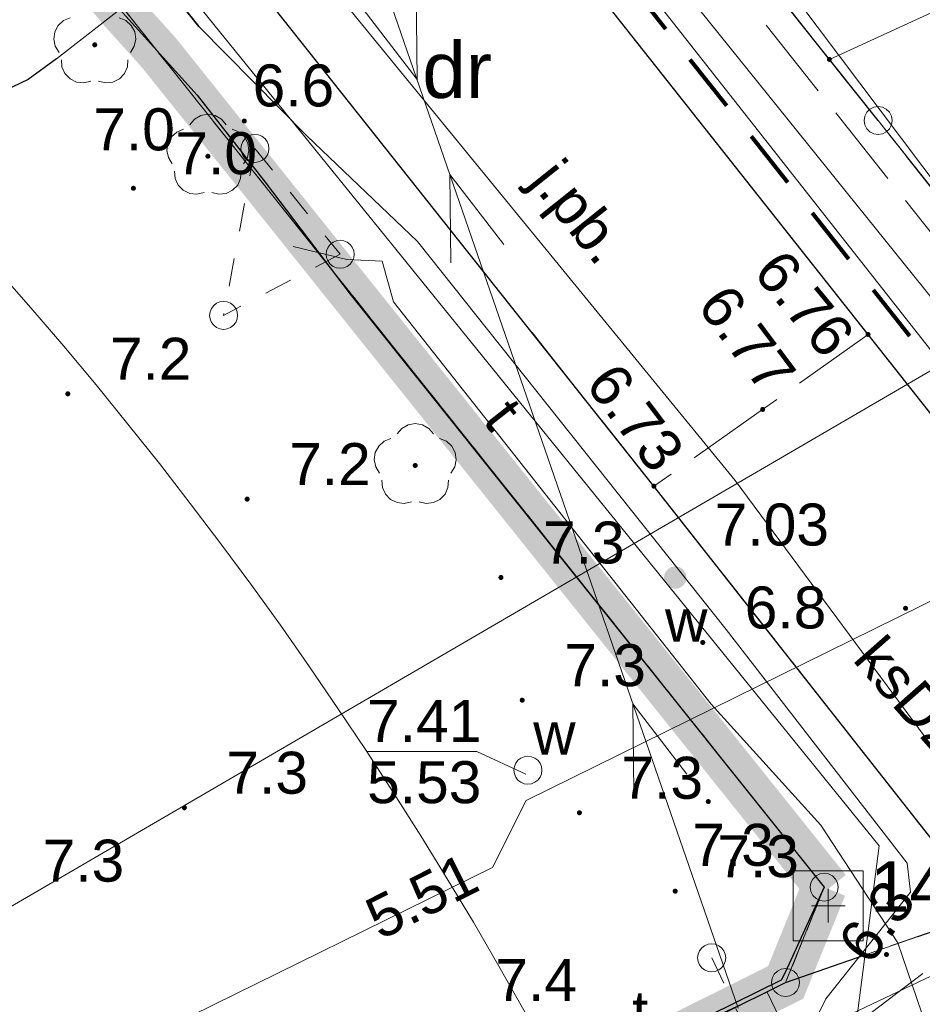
# Model space of a CAD drawing. Extents: x 5474185 to 5474933, y 5916077 to 5916824.
# Tile 198 of 256: x 5474737 to 5474754, y 5916274 to 5916291. Entities that reach past the tile are written whole.
import ezdxf
from ezdxf.enums import TextEntityAlignment as Align

# ---------------------------------------------------------------- set-up
doc = ezdxf.new("R2010")
doc.units = 0
for name, pattern in [('216-500', [2.5, 1.5, -1]), ('DASHDOT', [1, 0.5, -0.25, 0, -0.25]), ('PRZER1-1', [1, 0.5, -0.5]), ('PRZER3-1', [2, 1.5, -0.5]), ('PRZER3-2', [2.5, 1.5, -1])]:
    doc.linetypes.add(name, pattern=pattern)
doc.layers.add('1-GRAN', color=5, linetype='DASHDOT')
for name, color, linetype, lineweight in [('GEPPGD', 253, 'CONTINUOUS', 18), ('GEPPGO', 253, 'CONTINUOUS', 18), ('GESDZI', 253, 'CONTINUOUS', 18), ('GESJOB', 253, 'CONTINUOUS', 35), ('GESKKL', 253, 'CONTINUOUS', 18), ('GESUZY', 253, 'CONTINUOUS', 18), ('GESUZY_O', 253, 'CONTINUOUS', 18), ('GSLKOG', 253, 'CONTINUOUS', 35), ('GSLKRW', 253, 'CONTINUOUS', 25), ('GSPRDL', 253, 'CONTINUOUS', 18), ('GSPSSP', 253, 'CONTINUOUS', 18), ('GSPSSP_O', 253, 'CONTINUOUS', 18), ('GSPWPN', 253, 'CONTINUOUS', 13), ('GSPWPN_O', 253, 'CONTINUOUS', 13), ('GSPWPS', 253, 'CONTINUOUS', 13), ('GSPWPS_O', 253, 'CONTINUOUS', 13), ('GSSIPD', 253, 'CONTINUOUS', 18), ('GSSKOA', 253, 'CONTINUOUS', 18), ('GSSKOA_O', 253, 'CONTINUOUS', 18), ('GULEPR', 254, 'CONTINUOUS', 18), ('GULGPR', 254, 'CONTINUOUS', 18), ('GULKPR', 7, 'CONTINUOUS', 18), ('GULKPR_O', 254, 'CONTINUOUS', 18), ('GULLOB', 254, 'CONTINUOUS', 35), ('GULTPR', 254, 'CONTINUOUS', 18), ('GULTPR_O', 254, 'CONTINUOUS', 18), ('GULWPR', 7, 'CONTINUOUS', 18), ('GUPIKP', 253, 'CONTINUOUS', 18), ('GUPISN', 253, 'CONTINUOUS', 18), ('GUPIWZ', 253, 'CONTINUOUS', 18), ('GUPIWZ_O', 253, 'CONTINUOUS', 18), ('GUPPRZ_O', 40, 'CONTINUOUS', 18), ('GUPTSZ_O', 253, 'CONTINUOUS', 18), ('GUPWZA', 253, 'CONTINUOUS', 18), ('GUPWZA_O', 253, 'CONTINUOUS', 18), ('IS HP zasięg', 251, 'CONTINUOUS', 20), ('Sieć wodociągowa', 253, 'CONTINUOUS', 40)]:
    doc.layers.add(name, color=color, linetype=linetype, lineweight=lineweight)
doc.styles.add('Arial', font='arial.ttf')

msp = doc.modelspace()

# ---------------------------------------------------------------- hatches: boundary and pattern name
at = {"layer": 'GEPPGO'}
msp.add_hatch(color=256, dxfattribs=at).paths.add_polyline_path([(5474751.92, 5916290.375), (5474751.906094, 5916290.377202), (5474751.89355, 5916290.383594), (5474751.883594, 5916290.39355), (5474751.877202, 5916290.406094), (5474751.875, 5916290.42), (5474751.877202, 5916290.433906), (5474751.883594, 5916290.44645), (5474751.89355, 5916290.456406), (5474751.906094, 5916290.462798), (5474751.92, 5916290.465), (5474751.933906, 5916290.462798), (5474751.94645, 5916290.456406), (5474751.956406, 5916290.44645), (5474751.962798, 5916290.433906), (5474751.965, 5916290.42), (5474751.962798, 5916290.406094), (5474751.956406, 5916290.39355), (5474751.94645, 5916290.383594), (5474751.933906, 5916290.377202)])
at = {"layer": 'GSLKOG'}
for points in [[(5474739.940991, 5916290.370232), (5474739.896065, 5916290.378519), (5474739.854814, 5916290.398151), (5474739.82005, 5916290.42779), (5474739.794142, 5916290.465418), (5474739.778856, 5916290.508469), (5474739.775232, 5916290.554009), (5474739.783519, 5916290.598935), (5474739.803151, 5916290.640186), (5474739.83279, 5916290.67495), (5474739.870418, 5916290.700858), (5474739.913469, 5916290.716144), (5474739.959009, 5916290.719768), (5474740.003935, 5916290.711481), (5474740.045186, 5916290.691849), (5474740.07995, 5916290.66221), (5474740.105858, 5916290.624582), (5474740.121144, 5916290.581531), (5474740.124768, 5916290.535991), (5474740.116481, 5916290.491065), (5474740.096849, 5916290.449814), (5474740.06721, 5916290.41505), (5474740.029582, 5916290.389142), (5474739.986531, 5916290.373856)], [(5474739.940991, 5916290.370232), (5474739.896065, 5916290.378519), (5474739.854814, 5916290.398151), (5474739.82005, 5916290.42779), (5474739.794142, 5916290.465418), (5474739.778856, 5916290.508469), (5474739.775232, 5916290.554009), (5474739.783519, 5916290.598935), (5474739.803151, 5916290.640186), (5474739.83279, 5916290.67495), (5474739.870418, 5916290.700858), (5474739.913469, 5916290.716144), (5474739.959009, 5916290.719768), (5474740.003935, 5916290.711481), (5474740.045186, 5916290.691849), (5474740.07995, 5916290.66221), (5474740.105858, 5916290.624582), (5474740.121144, 5916290.581531), (5474740.124768, 5916290.535991), (5474740.116481, 5916290.491065), (5474740.096849, 5916290.449814), (5474740.06721, 5916290.41505), (5474740.029582, 5916290.389142), (5474739.986531, 5916290.373856)], [(5474741.223604, 5916288.831312), (5474741.17938, 5916288.842769), (5474741.139627, 5916288.865281), (5474741.107055, 5916288.897314), (5474741.083885, 5916288.936686), (5474741.071694, 5916288.980714), (5474741.071312, 5916289.026396), (5474741.082769, 5916289.07062), (5474741.105281, 5916289.110373), (5474741.137314, 5916289.142945), (5474741.176686, 5916289.166115), (5474741.220714, 5916289.178306), (5474741.266396, 5916289.178688), (5474741.31062, 5916289.167231), (5474741.350373, 5916289.144719), (5474741.382945, 5916289.112686), (5474741.406115, 5916289.073314), (5474741.418306, 5916289.029286), (5474741.418688, 5916288.983604), (5474741.407231, 5916288.93938), (5474741.384719, 5916288.899627), (5474741.352686, 5916288.867055), (5474741.313314, 5916288.843885), (5474741.269286, 5916288.831694)], [(5474741.223604, 5916288.831312), (5474741.17938, 5916288.842769), (5474741.139627, 5916288.865281), (5474741.107055, 5916288.897314), (5474741.083885, 5916288.936686), (5474741.071694, 5916288.980714), (5474741.071312, 5916289.026396), (5474741.082769, 5916289.07062), (5474741.105281, 5916289.110373), (5474741.137314, 5916289.142945), (5474741.176686, 5916289.166115), (5474741.220714, 5916289.178306), (5474741.266396, 5916289.178688), (5474741.31062, 5916289.167231), (5474741.350373, 5916289.144719), (5474741.382945, 5916289.112686), (5474741.406115, 5916289.073314), (5474741.418306, 5916289.029286), (5474741.418688, 5916288.983604), (5474741.407231, 5916288.93938), (5474741.384719, 5916288.899627), (5474741.352686, 5916288.867055), (5474741.313314, 5916288.843885), (5474741.269286, 5916288.831694)], [(5474742.632039, 5916287.056394), (5474742.586355, 5916287.056604), (5474742.542283, 5916287.068633), (5474742.502825, 5916287.091658), (5474742.470672, 5916287.12411), (5474742.448013, 5916287.163779), (5474742.436394, 5916287.207961), (5474742.436604, 5916287.253645), (5474742.448633, 5916287.297717), (5474742.471658, 5916287.337175), (5474742.50411, 5916287.369328), (5474742.543779, 5916287.391987), (5474742.587961, 5916287.403606), (5474742.633645, 5916287.403396), (5474742.677717, 5916287.391367), (5474742.717175, 5916287.368342), (5474742.749328, 5916287.33589), (5474742.771987, 5916287.296221), (5474742.783606, 5916287.252039), (5474742.783396, 5916287.206355), (5474742.771367, 5916287.162283), (5474742.748342, 5916287.122825), (5474742.71589, 5916287.090672), (5474742.676221, 5916287.068013)], [(5474742.632039, 5916287.056394), (5474742.586355, 5916287.056604), (5474742.542283, 5916287.068633), (5474742.502825, 5916287.091658), (5474742.470672, 5916287.12411), (5474742.448013, 5916287.163779), (5474742.436394, 5916287.207961), (5474742.436604, 5916287.253645), (5474742.448633, 5916287.297717), (5474742.471658, 5916287.337175), (5474742.50411, 5916287.369328), (5474742.543779, 5916287.391987), (5474742.587961, 5916287.403606), (5474742.633645, 5916287.403396), (5474742.677717, 5916287.391367), (5474742.717175, 5916287.368342), (5474742.749328, 5916287.33589), (5474742.771987, 5916287.296221), (5474742.783606, 5916287.252039), (5474742.783396, 5916287.206355), (5474742.771367, 5916287.162283), (5474742.748342, 5916287.122825), (5474742.71589, 5916287.090672), (5474742.676221, 5916287.068013)], [(5474747.580554, 5916280.761083), (5474747.536204, 5916280.772043), (5474747.496201, 5916280.794107), (5474747.463272, 5916280.825773), (5474747.439661, 5916280.864882), (5474747.426977, 5916280.908771), (5474747.426083, 5916280.954446), (5474747.437043, 5916280.998796), (5474747.459107, 5916281.038799), (5474747.490773, 5916281.071728), (5474747.529882, 5916281.095339), (5474747.573771, 5916281.108023), (5474747.619446, 5916281.108917), (5474747.663796, 5916281.097957), (5474747.703799, 5916281.075893), (5474747.736728, 5916281.044227), (5474747.760339, 5916281.005118), (5474747.773023, 5916280.961229), (5474747.773917, 5916280.915554), (5474747.762957, 5916280.871204), (5474747.740893, 5916280.831201), (5474747.709227, 5916280.798272), (5474747.670118, 5916280.774661), (5474747.626229, 5916280.761977)], [(5474747.580554, 5916280.761083), (5474747.536204, 5916280.772043), (5474747.496201, 5916280.794107), (5474747.463272, 5916280.825773), (5474747.439661, 5916280.864882), (5474747.426977, 5916280.908771), (5474747.426083, 5916280.954446), (5474747.437043, 5916280.998796), (5474747.459107, 5916281.038799), (5474747.490773, 5916281.071728), (5474747.529882, 5916281.095339), (5474747.573771, 5916281.108023), (5474747.619446, 5916281.108917), (5474747.663796, 5916281.097957), (5474747.703799, 5916281.075893), (5474747.736728, 5916281.044227), (5474747.760339, 5916281.005118), (5474747.773023, 5916280.961229), (5474747.773917, 5916280.915554), (5474747.762957, 5916280.871204), (5474747.740893, 5916280.831201), (5474747.709227, 5916280.798272), (5474747.670118, 5916280.774661), (5474747.626229, 5916280.761977)], [(5474751.501596, 5916274.710789), (5474751.455941, 5916274.71243), (5474751.412267, 5916274.725831), (5474751.37355, 5916274.750079), (5474751.342427, 5916274.783522), (5474751.32102, 5916274.82388), (5474751.310789, 5916274.868404), (5474751.31243, 5916274.914059), (5474751.325831, 5916274.957733), (5474751.350079, 5916274.99645), (5474751.383522, 5916275.027573), (5474751.42388, 5916275.04898), (5474751.468404, 5916275.059211), (5474751.514059, 5916275.05757), (5474751.557733, 5916275.044169), (5474751.59645, 5916275.019921), (5474751.627573, 5916274.986478), (5474751.64898, 5916274.94612), (5474751.659211, 5916274.901596), (5474751.65757, 5916274.855941), (5474751.644169, 5916274.812267), (5474751.619921, 5916274.77355), (5474751.586478, 5916274.742427), (5474751.54612, 5916274.72102)], [(5474751.501596, 5916274.710789), (5474751.455941, 5916274.71243), (5474751.412267, 5916274.725831), (5474751.37355, 5916274.750079), (5474751.342427, 5916274.783522), (5474751.32102, 5916274.82388), (5474751.310789, 5916274.868404), (5474751.31243, 5916274.914059), (5474751.325831, 5916274.957733), (5474751.350079, 5916274.99645), (5474751.383522, 5916275.027573), (5474751.42388, 5916275.04898), (5474751.468404, 5916275.059211), (5474751.514059, 5916275.05757), (5474751.557733, 5916275.044169), (5474751.59645, 5916275.019921), (5474751.627573, 5916274.986478), (5474751.64898, 5916274.94612), (5474751.659211, 5916274.901596), (5474751.65757, 5916274.855941), (5474751.644169, 5916274.812267), (5474751.619921, 5916274.77355), (5474751.586478, 5916274.742427), (5474751.54612, 5916274.72102)]]:
    msp.add_hatch(color=256, dxfattribs=at).paths.add_polyline_path(points)
at = {"layer": 'GSPRDL'}
for points in [[(5474738.81, 5916290.635), (5474738.796094, 5916290.637202), (5474738.78355, 5916290.643594), (5474738.773594, 5916290.65355), (5474738.767202, 5916290.666094), (5474738.765, 5916290.68), (5474738.767202, 5916290.693906), (5474738.773594, 5916290.70645), (5474738.78355, 5916290.716406), (5474738.796094, 5916290.722798), (5474738.81, 5916290.725), (5474738.823906, 5916290.722798), (5474738.83645, 5916290.716406), (5474738.846406, 5916290.70645), (5474738.852798, 5916290.693906), (5474738.855, 5916290.68), (5474738.852798, 5916290.666094), (5474738.846406, 5916290.65355), (5474738.83645, 5916290.643594), (5474738.823906, 5916290.637202)], [(5474740.83, 5916288.645), (5474740.816094, 5916288.647202), (5474740.80355, 5916288.653594), (5474740.793594, 5916288.66355), (5474740.787202, 5916288.676094), (5474740.785, 5916288.69), (5474740.787202, 5916288.703906), (5474740.793594, 5916288.71645), (5474740.80355, 5916288.726406), (5474740.816094, 5916288.732798), (5474740.83, 5916288.735), (5474740.843906, 5916288.732798), (5474740.85645, 5916288.726406), (5474740.866406, 5916288.71645), (5474740.872798, 5916288.703906), (5474740.875, 5916288.69), (5474740.872798, 5916288.676094), (5474740.866406, 5916288.66355), (5474740.85645, 5916288.653594), (5474740.843906, 5916288.647202)], [(5474744.53, 5916283.125), (5474744.516094, 5916283.127202), (5474744.50355, 5916283.133594), (5474744.493594, 5916283.14355), (5474744.487202, 5916283.156094), (5474744.485, 5916283.17), (5474744.487202, 5916283.183906), (5474744.493594, 5916283.19645), (5474744.50355, 5916283.206406), (5474744.516094, 5916283.212798), (5474744.53, 5916283.215), (5474744.543906, 5916283.212798), (5474744.55645, 5916283.206406), (5474744.566406, 5916283.19645), (5474744.572798, 5916283.183906), (5474744.575, 5916283.17), (5474744.572798, 5916283.156094), (5474744.566406, 5916283.14355), (5474744.55645, 5916283.133594), (5474744.543906, 5916283.127202)]]:
    msp.add_hatch(color=256, dxfattribs=at).paths.add_polyline_path(points)
at = {"layer": 'GSPWPN'}
for points in [[(5474741.48, 5916289.275), (5474741.468353, 5916289.276533), (5474741.4575, 5916289.281029), (5474741.44818, 5916289.28818), (5474741.441029, 5916289.2975), (5474741.436533, 5916289.308353), (5474741.435, 5916289.32), (5474741.436533, 5916289.331647), (5474741.441029, 5916289.3425), (5474741.44818, 5916289.35182), (5474741.4575, 5916289.358971), (5474741.468353, 5916289.363467), (5474741.48, 5916289.365), (5474741.491647, 5916289.363467), (5474741.5025, 5916289.358971), (5474741.51182, 5916289.35182), (5474741.518971, 5916289.3425), (5474741.523467, 5916289.331647), (5474741.525, 5916289.32), (5474741.523467, 5916289.308353), (5474741.518971, 5916289.2975), (5474741.51182, 5916289.28818), (5474741.5025, 5916289.281029), (5474741.491647, 5916289.276533)], [(5474740.72, 5916289.015), (5474740.708353, 5916289.016533), (5474740.6975, 5916289.021029), (5474740.68818, 5916289.02818), (5474740.681029, 5916289.0375), (5474740.676533, 5916289.048353), (5474740.675, 5916289.06), (5474740.676533, 5916289.071647), (5474740.681029, 5916289.0825), (5474740.68818, 5916289.09182), (5474740.6975, 5916289.098971), (5474740.708353, 5916289.103467), (5474740.72, 5916289.105), (5474740.731647, 5916289.103467), (5474740.7425, 5916289.098971), (5474740.75182, 5916289.09182), (5474740.758971, 5916289.0825), (5474740.763467, 5916289.071647), (5474740.765, 5916289.06), (5474740.763467, 5916289.048353), (5474740.758971, 5916289.0375), (5474740.75182, 5916289.02818), (5474740.7425, 5916289.021029), (5474740.731647, 5916289.016533)], [(5474739.5, 5916288.075), (5474739.488353, 5916288.076533), (5474739.4775, 5916288.081029), (5474739.46818, 5916288.08818), (5474739.461029, 5916288.0975), (5474739.456533, 5916288.108353), (5474739.455, 5916288.12), (5474739.456533, 5916288.131647), (5474739.461029, 5916288.1425), (5474739.46818, 5916288.15182), (5474739.4775, 5916288.158971), (5474739.488353, 5916288.163467), (5474739.5, 5916288.165), (5474739.511647, 5916288.163467), (5474739.5225, 5916288.158971), (5474739.53182, 5916288.15182), (5474739.538971, 5916288.1425), (5474739.543467, 5916288.131647), (5474739.545, 5916288.12), (5474739.543467, 5916288.108353), (5474739.538971, 5916288.0975), (5474739.53182, 5916288.08818), (5474739.5225, 5916288.081029), (5474739.511647, 5916288.076533)], [(5474738.33, 5916284.405), (5474738.318353, 5916284.406533), (5474738.3075, 5916284.411029), (5474738.29818, 5916284.41818), (5474738.291029, 5916284.4275), (5474738.286533, 5916284.438353), (5474738.285, 5916284.45), (5474738.286533, 5916284.461647), (5474738.291029, 5916284.4725), (5474738.29818, 5916284.48182), (5474738.3075, 5916284.488971), (5474738.318353, 5916284.493467), (5474738.33, 5916284.495), (5474738.341647, 5916284.493467), (5474738.3525, 5916284.488971), (5474738.36182, 5916284.48182), (5474738.368971, 5916284.4725), (5474738.373467, 5916284.461647), (5474738.375, 5916284.45), (5474738.373467, 5916284.438353), (5474738.368971, 5916284.4275), (5474738.36182, 5916284.41818), (5474738.3525, 5916284.411029), (5474738.341647, 5916284.406533)], [(5474741.53, 5916282.525), (5474741.518353, 5916282.526533), (5474741.5075, 5916282.531029), (5474741.49818, 5916282.53818), (5474741.491029, 5916282.5475), (5474741.486533, 5916282.558353), (5474741.485, 5916282.57), (5474741.486533, 5916282.581647), (5474741.491029, 5916282.5925), (5474741.49818, 5916282.60182), (5474741.5075, 5916282.608971), (5474741.518353, 5916282.613467), (5474741.53, 5916282.615), (5474741.541647, 5916282.613467), (5474741.5525, 5916282.608971), (5474741.56182, 5916282.60182), (5474741.568971, 5916282.5925), (5474741.573467, 5916282.581647), (5474741.575, 5916282.57), (5474741.573467, 5916282.558353), (5474741.568971, 5916282.5475), (5474741.56182, 5916282.53818), (5474741.5525, 5916282.531029), (5474741.541647, 5916282.526533)], [(5474746.06, 5916281.125), (5474746.048353, 5916281.126533), (5474746.0375, 5916281.131029), (5474746.02818, 5916281.13818), (5474746.021029, 5916281.1475), (5474746.016533, 5916281.158353), (5474746.015, 5916281.17), (5474746.016533, 5916281.181647), (5474746.021029, 5916281.1925), (5474746.02818, 5916281.20182), (5474746.0375, 5916281.208971), (5474746.048353, 5916281.213467), (5474746.06, 5916281.215), (5474746.071647, 5916281.213467), (5474746.0825, 5916281.208971), (5474746.09182, 5916281.20182), (5474746.098971, 5916281.1925), (5474746.103467, 5916281.181647), (5474746.105, 5916281.17), (5474746.103467, 5916281.158353), (5474746.098971, 5916281.1475), (5474746.09182, 5916281.13818), (5474746.0825, 5916281.131029), (5474746.071647, 5916281.126533)], [(5474749.66, 5916279.965), (5474749.648353, 5916279.966533), (5474749.6375, 5916279.971029), (5474749.62818, 5916279.97818), (5474749.621029, 5916279.9875), (5474749.616533, 5916279.998353), (5474749.615, 5916280.01), (5474749.616533, 5916280.021647), (5474749.621029, 5916280.0325), (5474749.62818, 5916280.04182), (5474749.6375, 5916280.048971), (5474749.648353, 5916280.053467), (5474749.66, 5916280.055), (5474749.671647, 5916280.053467), (5474749.6825, 5916280.048971), (5474749.69182, 5916280.04182), (5474749.698971, 5916280.0325), (5474749.703467, 5916280.021647), (5474749.705, 5916280.01), (5474749.703467, 5916279.998353), (5474749.698971, 5916279.9875), (5474749.69182, 5916279.97818), (5474749.6825, 5916279.971029), (5474749.671647, 5916279.966533)], [(5474746.44, 5916278.935), (5474746.428353, 5916278.936533), (5474746.4175, 5916278.941029), (5474746.40818, 5916278.94818), (5474746.401029, 5916278.9575), (5474746.396533, 5916278.968353), (5474746.395, 5916278.98), (5474746.396533, 5916278.991647), (5474746.401029, 5916279.0025), (5474746.40818, 5916279.01182), (5474746.4175, 5916279.018971), (5474746.428353, 5916279.023467), (5474746.44, 5916279.025), (5474746.451647, 5916279.023467), (5474746.4625, 5916279.018971), (5474746.47182, 5916279.01182), (5474746.478971, 5916279.0025), (5474746.483467, 5916278.991647), (5474746.485, 5916278.98), (5474746.483467, 5916278.968353), (5474746.478971, 5916278.9575), (5474746.47182, 5916278.94818), (5474746.4625, 5916278.941029), (5474746.451647, 5916278.936533)], [(5474740.41, 5916277.015), (5474740.398353, 5916277.016533), (5474740.3875, 5916277.021029), (5474740.37818, 5916277.02818), (5474740.371029, 5916277.0375), (5474740.366533, 5916277.048353), (5474740.365, 5916277.06), (5474740.366533, 5916277.071647), (5474740.371029, 5916277.0825), (5474740.37818, 5916277.09182), (5474740.3875, 5916277.098971), (5474740.398353, 5916277.103467), (5474740.41, 5916277.105), (5474740.421647, 5916277.103467), (5474740.4325, 5916277.098971), (5474740.44182, 5916277.09182), (5474740.448971, 5916277.0825), (5474740.453467, 5916277.071647), (5474740.455, 5916277.06), (5474740.453467, 5916277.048353), (5474740.448971, 5916277.0375), (5474740.44182, 5916277.02818), (5474740.4325, 5916277.021029), (5474740.421647, 5916277.016533)], [(5474749.76, 5916277.125), (5474749.748353, 5916277.126533), (5474749.7375, 5916277.131029), (5474749.72818, 5916277.13818), (5474749.721029, 5916277.1475), (5474749.716533, 5916277.158353), (5474749.715, 5916277.17), (5474749.716533, 5916277.181647), (5474749.721029, 5916277.1925), (5474749.72818, 5916277.20182), (5474749.7375, 5916277.208971), (5474749.748353, 5916277.213467), (5474749.76, 5916277.215), (5474749.771647, 5916277.213467), (5474749.7825, 5916277.208971), (5474749.79182, 5916277.20182), (5474749.798971, 5916277.1925), (5474749.803467, 5916277.181647), (5474749.805, 5916277.17), (5474749.803467, 5916277.158353), (5474749.798971, 5916277.1475), (5474749.79182, 5916277.13818), (5474749.7825, 5916277.131029), (5474749.771647, 5916277.126533)], [(5474747.46, 5916276.925), (5474747.448353, 5916276.926533), (5474747.4375, 5916276.931029), (5474747.42818, 5916276.93818), (5474747.421029, 5916276.9475), (5474747.416533, 5916276.958353), (5474747.415, 5916276.97), (5474747.416533, 5916276.981647), (5474747.421029, 5916276.9925), (5474747.42818, 5916277.00182), (5474747.4375, 5916277.008971), (5474747.448353, 5916277.013467), (5474747.46, 5916277.015), (5474747.471647, 5916277.013467), (5474747.4825, 5916277.008971), (5474747.49182, 5916277.00182), (5474747.498971, 5916276.9925), (5474747.503467, 5916276.981647), (5474747.505, 5916276.97), (5474747.503467, 5916276.958353), (5474747.498971, 5916276.9475), (5474747.49182, 5916276.93818), (5474747.4825, 5916276.931029), (5474747.471647, 5916276.926533)], [(5474749.17, 5916275.525), (5474749.158353, 5916275.526533), (5474749.1475, 5916275.531029), (5474749.13818, 5916275.53818), (5474749.131029, 5916275.5475), (5474749.126533, 5916275.558353), (5474749.125, 5916275.57), (5474749.126533, 5916275.581647), (5474749.131029, 5916275.5925), (5474749.13818, 5916275.60182), (5474749.1475, 5916275.608971), (5474749.158353, 5916275.613467), (5474749.17, 5916275.615), (5474749.181647, 5916275.613467), (5474749.1925, 5916275.608971), (5474749.20182, 5916275.60182), (5474749.208971, 5916275.5925), (5474749.213467, 5916275.581647), (5474749.215, 5916275.57), (5474749.213467, 5916275.558353), (5474749.208971, 5916275.5475), (5474749.20182, 5916275.53818), (5474749.1925, 5916275.531029), (5474749.181647, 5916275.526533)], [(5474752.94, 5916274.395), (5474752.928353, 5916274.396533), (5474752.9175, 5916274.401029), (5474752.90818, 5916274.40818), (5474752.901029, 5916274.4175), (5474752.896533, 5916274.428353), (5474752.895, 5916274.44), (5474752.896533, 5916274.451647), (5474752.901029, 5916274.4625), (5474752.90818, 5916274.47182), (5474752.9175, 5916274.478971), (5474752.928353, 5916274.483467), (5474752.94, 5916274.485), (5474752.951647, 5916274.483467), (5474752.9625, 5916274.478971), (5474752.97182, 5916274.47182), (5474752.978971, 5916274.4625), (5474752.983467, 5916274.451647), (5474752.985, 5916274.44), (5474752.983467, 5916274.428353), (5474752.978971, 5916274.4175), (5474752.97182, 5916274.40818), (5474752.9625, 5916274.401029), (5474752.951647, 5916274.396533)]]:
    msp.add_hatch(color=256, dxfattribs=at).paths.add_polyline_path(points)
at = {"layer": 'GSPWPS'}
for points in [[(5474752.61, 5916285.465), (5474752.598353, 5916285.466533), (5474752.5875, 5916285.471029), (5474752.57818, 5916285.47818), (5474752.571029, 5916285.4875), (5474752.566533, 5916285.498353), (5474752.565, 5916285.51), (5474752.566533, 5916285.521647), (5474752.571029, 5916285.5325), (5474752.57818, 5916285.54182), (5474752.5875, 5916285.548971), (5474752.598353, 5916285.553467), (5474752.61, 5916285.555), (5474752.621647, 5916285.553467), (5474752.6325, 5916285.548971), (5474752.64182, 5916285.54182), (5474752.648971, 5916285.5325), (5474752.653467, 5916285.521647), (5474752.655, 5916285.51), (5474752.653467, 5916285.498353), (5474752.648971, 5916285.4875), (5474752.64182, 5916285.47818), (5474752.6325, 5916285.471029), (5474752.621647, 5916285.466533)], [(5474750.73, 5916284.125), (5474750.718353, 5916284.126533), (5474750.7075, 5916284.131029), (5474750.69818, 5916284.13818), (5474750.691029, 5916284.1475), (5474750.686533, 5916284.158353), (5474750.685, 5916284.17), (5474750.686533, 5916284.181647), (5474750.691029, 5916284.1925), (5474750.69818, 5916284.20182), (5474750.7075, 5916284.208971), (5474750.718353, 5916284.213467), (5474750.73, 5916284.215), (5474750.741647, 5916284.213467), (5474750.7525, 5916284.208971), (5474750.76182, 5916284.20182), (5474750.768971, 5916284.1925), (5474750.773467, 5916284.181647), (5474750.775, 5916284.17), (5474750.773467, 5916284.158353), (5474750.768971, 5916284.1475), (5474750.76182, 5916284.13818), (5474750.7525, 5916284.131029), (5474750.741647, 5916284.126533)], [(5474748.79, 5916282.755), (5474748.778353, 5916282.756533), (5474748.7675, 5916282.761029), (5474748.75818, 5916282.76818), (5474748.751029, 5916282.7775), (5474748.746533, 5916282.788353), (5474748.745, 5916282.8), (5474748.746533, 5916282.811647), (5474748.751029, 5916282.8225), (5474748.75818, 5916282.83182), (5474748.7675, 5916282.838971), (5474748.778353, 5916282.843467), (5474748.79, 5916282.845), (5474748.801647, 5916282.843467), (5474748.8125, 5916282.838971), (5474748.82182, 5916282.83182), (5474748.828971, 5916282.8225), (5474748.833467, 5916282.811647), (5474748.835, 5916282.8), (5474748.833467, 5916282.788353), (5474748.828971, 5916282.7775), (5474748.82182, 5916282.76818), (5474748.8125, 5916282.761029), (5474748.801647, 5916282.756533)], [(5474753.28, 5916280.575), (5474753.268353, 5916280.576533), (5474753.2575, 5916280.581029), (5474753.24818, 5916280.58818), (5474753.241029, 5916280.5975), (5474753.236533, 5916280.608353), (5474753.235, 5916280.62), (5474753.236533, 5916280.631647), (5474753.241029, 5916280.6425), (5474753.24818, 5916280.65182), (5474753.2575, 5916280.658971), (5474753.268353, 5916280.663467), (5474753.28, 5916280.665), (5474753.291647, 5916280.663467), (5474753.3025, 5916280.658971), (5474753.31182, 5916280.65182), (5474753.318971, 5916280.6425), (5474753.323467, 5916280.631647), (5474753.325, 5916280.62), (5474753.323467, 5916280.608353), (5474753.318971, 5916280.5975), (5474753.31182, 5916280.58818), (5474753.3025, 5916280.581029), (5474753.291647, 5916280.576533)]]:
    msp.add_hatch(color=256, dxfattribs=at).paths.add_polyline_path(points)
at = {"layer": 'GUPWZA'}
msp.add_hatch(color=256, dxfattribs=at).paths.add_polyline_path([(5474749.196091, 5916280.97171), (5474749.14388, 5916280.971713), (5474749.09345, 5916280.98523), (5474749.048236, 5916281.011338), (5474749.01132, 5916281.048259), (5474748.985219, 5916281.093477), (5474748.97171, 5916281.143909), (5474748.971713, 5916281.19612), (5474748.98523, 5916281.24655), (5474749.011338, 5916281.291764), (5474749.048259, 5916281.32868), (5474749.093477, 5916281.354781), (5474749.143909, 5916281.36829), (5474749.19612, 5916281.368287), (5474749.24655, 5916281.35477), (5474749.291764, 5916281.328662), (5474749.32868, 5916281.291741), (5474749.354781, 5916281.246523), (5474749.36829, 5916281.196091), (5474749.368287, 5916281.14388), (5474749.35477, 5916281.09345), (5474749.328662, 5916281.048236), (5474749.291741, 5916281.01132), (5474749.246523, 5916280.985219)])

# ---------------------------------------------------------------- linework, layer by layer
at = {"layer": '1-GRAN', "ltscale": 5, "const_width": 0.8}
for points, elevation in [([(5474751.83, 5916275.64), (5474751.14, 5916273.94), (5474644.79, 5916221), (5474615.29, 5916258.3), (5474592.4, 5916287.8), (5474563.35, 5916264.64), (5474560.03, 5916268.81), (5474550.58, 5916262.91), (5474454.86, 5916375.82)], 10.08), ([(5474751.9, 5916275.61), (5474739.95, 5916290.545), (5474739.26, 5916291.31), (5474735.59, 5916295.78)], 10.36)]:
    msp.add_lwpolyline(points, dxfattribs=dict(at, elevation=elevation))
at = {"layer": 'GEPPGD', "elevation": 10.24, "flags": 128}
msp.add_lwpolyline([(5474751.83, 5916275.89), (5474751.907254, 5916275.877764), (5474751.976946, 5916275.842254), (5474752.032254, 5916275.786946), (5474752.067764, 5916275.717254), (5474752.08, 5916275.64), (5474752.067764, 5916275.562746), (5474752.032254, 5916275.493054), (5474751.976946, 5916275.437746), (5474751.907254, 5916275.402236), (5474751.83, 5916275.39), (5474751.752746, 5916275.402236), (5474751.683054, 5916275.437746), (5474751.627746, 5916275.493054), (5474751.592236, 5916275.562746), (5474751.58, 5916275.64), (5474751.592236, 5916275.717254), (5474751.627746, 5916275.786946), (5474751.683054, 5916275.842254), (5474751.752746, 5916275.877764), (5474751.83, 5916275.89)], close=True, dxfattribs=at)
at = {"layer": 'GEPPGO', "elevation": 10.24, "flags": 128}
for points in [[(5474752.79, 5916289.58), (5474752.867254, 5916289.567764), (5474752.936946, 5916289.532254), (5474752.992254, 5916289.476946), (5474753.027764, 5916289.407254), (5474753.04, 5916289.33), (5474753.027764, 5916289.252746), (5474752.992254, 5916289.183054), (5474752.936946, 5916289.127746), (5474752.867254, 5916289.092236), (5474752.79, 5916289.08), (5474752.712746, 5916289.092236), (5474752.643054, 5916289.127746), (5474752.587746, 5916289.183054), (5474752.552236, 5916289.252746), (5474752.54, 5916289.33), (5474752.552236, 5916289.407254), (5474752.587746, 5916289.476946), (5474752.643054, 5916289.532254), (5474752.712746, 5916289.567764), (5474752.79, 5916289.58)], [(5474751.14, 5916274.19), (5474751.217254, 5916274.177764), (5474751.286946, 5916274.142254), (5474751.342254, 5916274.086946), (5474751.377764, 5916274.017254), (5474751.39, 5916273.94), (5474751.377764, 5916273.862746), (5474751.342254, 5916273.793054), (5474751.286946, 5916273.737746), (5474751.217254, 5916273.702236), (5474751.14, 5916273.69), (5474751.062746, 5916273.702236), (5474750.993054, 5916273.737746), (5474750.937746, 5916273.793054), (5474750.902236, 5916273.862746), (5474750.89, 5916273.94), (5474750.902236, 5916274.017254), (5474750.937746, 5916274.086946), (5474750.993054, 5916274.142254), (5474751.062746, 5916274.177764), (5474751.14, 5916274.19)]]:
    msp.add_lwpolyline(points, close=True, dxfattribs=at)
at = {"layer": 'GESDZI', "linetype": 'Continuous', "lineweight": 13}
for p, q in [((5474751.83, 5916275.64, 10.22), (5474726.86, 5916306.96, 10.22)), ((5474726.86, 5916306.96, 10.22), (5474751.83, 5916275.64, 10.22)), ((5474774.72, 5916300.89, 10.22), (5474751.92, 5916290.42, 10.22)), ((5474751.92, 5916290.42, 10.22), (5474774.72, 5916300.89, 10.22)), ((5474744.4, 5916299.9, 10.22), (5474751.92, 5916290.42, 10.22)), ((5474751.92, 5916290.42, 10.22), (5474744.4, 5916299.9, 10.22)), ((5474751.92, 5916290.42, 10.22), (5474752.79, 5916289.33, 10.22)), ((5474752.79, 5916289.33, 10.22), (5474751.92, 5916290.42, 10.22)), ((5474752.79, 5916289.33, 10.22), (5474761.99, 5916277.72, 10.22)), ((5474761.99, 5916277.72, 10.22), (5474752.79, 5916289.33, 10.22)), ((5474761.99, 5916277.72, 10.22), (5474751.14, 5916273.94, 10.22)), ((5474751.14, 5916273.94, 10.22), (5474761.99, 5916277.72, 10.22)), ((5474751.14, 5916273.94, 10.22), (5474751.83, 5916275.64, 10.22)), ((5474751.83, 5916275.64, 10.22), (5474751.14, 5916273.94, 10.22)), ((5474751.14, 5916273.94, 10.22), (5474644.79, 5916221, 10.22)), ((5474644.79, 5916221, 10.22), (5474751.14, 5916273.94, 10.22))]:
    msp.add_line(p, q, dxfattribs=at)
at = {"layer": 'GESJOB', "linetype": 'PRZER3-2', "lineweight": 30}
for p, q in [((5474751.92, 5916290.42, 10.22), (5474744.4, 5916299.9, 10.22)), ((5474751.92, 5916290.42, 10.22), (5474744.4, 5916299.9, 10.22)), ((5474752.79, 5916289.33, 10.22), (5474751.92, 5916290.42, 10.22)), ((5474752.79, 5916289.33, 10.22), (5474751.92, 5916290.42, 10.22)), ((5474761.99, 5916277.72, 10.22), (5474752.79, 5916289.33, 10.22)), ((5474761.99, 5916277.72, 10.22), (5474752.79, 5916289.33, 10.22)), ((5474751.14, 5916273.94, 10.22), (5474761.99, 5916277.72, 10.22)), ((5474751.14, 5916273.94, 10.22), (5474761.99, 5916277.72, 10.22)), ((5474644.79, 5916221, 10.22), (5474751.14, 5916273.94, 10.22)), ((5474644.79, 5916221, 10.22), (5474751.14, 5916273.94, 10.22))]:
    msp.add_line(p, q, dxfattribs=at)
at = {"layer": 'GESKKL', "linetype": 'PRZER3-1', "lineweight": 13}
for p, q in [((5474744.4, 5916299.9, 10.06), (5474751.92, 5916290.42, 10.06)), ((5474751.92, 5916290.42, 10.06), (5474752.79, 5916289.33, 10.06)), ((5474752.79, 5916289.33, 10.06), (5474761.99, 5916277.72, 10.06))]:
    msp.add_line(p, q, dxfattribs=at)
at = {"layer": 'GESUZY', "linetype": 'PRZER1-1', "lineweight": 13}
for p, q in [((5474751.83, 5916275.64, 10.08), (5474726.86, 5916306.96, 10.08)), ((5474726.86, 5916306.96, 10.08), (5474751.83, 5916275.64, 10.08)), ((5474751.92, 5916290.42, 10.08), (5474744.4, 5916299.9, 10.08)), ((5474744.4, 5916299.9, 10.08), (5474751.92, 5916290.42, 10.08)), ((5474752.79, 5916289.33, 10.08), (5474751.92, 5916290.42, 10.08)), ((5474751.92, 5916290.42, 10.08), (5474752.79, 5916289.33, 10.08)), ((5474761.99, 5916277.72, 10.08), (5474752.79, 5916289.33, 10.08)), ((5474752.79, 5916289.33, 10.08), (5474761.99, 5916277.72, 10.08)), ((5474751.14, 5916273.94, 10.08), (5474761.99, 5916277.72, 10.08)), ((5474761.99, 5916277.72, 10.08), (5474751.14, 5916273.94, 10.08)), ((5474751.14, 5916273.94, 10.08), (5474751.83, 5916275.64, 10.08)), ((5474751.83, 5916275.64, 10.08), (5474751.14, 5916273.94, 10.08)), ((5474644.79, 5916221, 10.08), (5474751.14, 5916273.94, 10.08)), ((5474751.14, 5916273.94, 10.08), (5474644.79, 5916221, 10.08))]:
    msp.add_line(p, q, dxfattribs=at)
at = {"layer": 'GSLKOG', "linetype": 'Continuous', "lineweight": 30}
for p, q in [((5474739.26, 5916291.31, 10.18), (5474740.64, 5916289.78, 10.18)), ((5474740.64, 5916289.78, 10.18), (5474741.85, 5916288.23, 10.18)), ((5474741.85, 5916288.23, 10.18), (5474743.37, 5916286.23, 10.18)), ((5474743.37, 5916286.23, 10.18), (5474751.83, 5916275.64, 10.18)), ((5474751.83, 5916275.64, 10.18), (5474751.14, 5916274.13, 10.18)), ((5474751.14, 5916274.13, 10.18), (5474751.06, 5916273.98, 10.18)), ((5474751.06, 5916273.98, 10.18), (5474701.83, 5916249.81, 10.18))]:
    msp.add_line(p, q, dxfattribs=at)
at = {"layer": 'GSLKRW', "linetype": 'Continuous', "lineweight": 30}
for p, q in [((5474752.61, 5916285.51, 10.18), (5474746.45, 5916293.3, 10.18)), ((5474748.79, 5916282.8, 10.18), (5474742.01, 5916291.34, 10.18)), ((5474738.13, 5916290.43, 10.18), (5474737.62, 5916290.06, 10.18)), ((5474737.62, 5916290.06, 10.18), (5474737.07, 5916289.8, 10.18)), ((5474757.81, 5916278.93, 10.18), (5474752.61, 5916285.51, 10.18)), ((5474754.68, 5916275.31, 10.18), (5474748.79, 5916282.8, 10.18))]:
    msp.add_line(p, q, dxfattribs=at)
at = {"layer": 'GSPRDL', "elevation": 10.12, "flags": 128}
for points in [[(5474738.174031, 5916290.545674), (5474738.10542, 5916290.655999), (5474738.078571, 5916290.783115), (5474738.096708, 5916290.911763), (5474738.157652, 5916291.026501), (5474738.25409, 5916291.113559), (5474738.374445, 5916291.162485)], [(5474739.245555, 5916291.162485), (5474739.36591, 5916291.113559), (5474739.462348, 5916291.026501), (5474739.523292, 5916290.911763), (5474739.541429, 5916290.783115), (5474739.51458, 5916290.655999), (5474739.445969, 5916290.545674)], [(5474738.741227, 5916290.033649), (5474738.615099, 5916290.002488), (5474738.485908, 5916290.016234), (5474738.369161, 5916290.073237), (5474738.278871, 5916290.166655), (5474738.225875, 5916290.285275), (5474738.216535, 5916290.414859)], [(5474739.403465, 5916290.414859), (5474739.394125, 5916290.285275), (5474739.341129, 5916290.166655), (5474739.250839, 5916290.073237), (5474739.134092, 5916290.016234), (5474739.004901, 5916290.002488), (5474738.878773, 5916290.033649)], [(5474740.505723, 5916289.253333), (5474740.589447, 5916289.352679), (5474740.702044, 5916289.417494), (5474740.83, 5916289.44), (5474740.957956, 5916289.417494), (5474741.070553, 5916289.352679), (5474741.154277, 5916289.253333)], [(5474740.194031, 5916288.555674), (5474740.12542, 5916288.665999), (5474740.098571, 5916288.793115), (5474740.116708, 5916288.921763), (5474740.177652, 5916289.036501), (5474740.27409, 5916289.123559), (5474740.394445, 5916289.172485)], [(5474741.265555, 5916289.172485), (5474741.38591, 5916289.123559), (5474741.482348, 5916289.036501), (5474741.543292, 5916288.921763), (5474741.561429, 5916288.793115), (5474741.53458, 5916288.665999), (5474741.465969, 5916288.555674)], [(5474740.761227, 5916288.043649), (5474740.635099, 5916288.012488), (5474740.505908, 5916288.026234), (5474740.389161, 5916288.083237), (5474740.298871, 5916288.176655), (5474740.245875, 5916288.295275), (5474740.236535, 5916288.424859)], [(5474741.423465, 5916288.424859), (5474741.414125, 5916288.295275), (5474741.361129, 5916288.176655), (5474741.270839, 5916288.083237), (5474741.154092, 5916288.026234), (5474741.024901, 5916288.012488), (5474740.898773, 5916288.043649)], [(5474744.205723, 5916283.733333), (5474744.289447, 5916283.832679), (5474744.402044, 5916283.897494), (5474744.53, 5916283.92), (5474744.657956, 5916283.897494), (5474744.770553, 5916283.832679), (5474744.854277, 5916283.733333)], [(5474743.894031, 5916283.035674), (5474743.82542, 5916283.145999), (5474743.798571, 5916283.273115), (5474743.816708, 5916283.401763), (5474743.877652, 5916283.516501), (5474743.97409, 5916283.603559), (5474744.094445, 5916283.652485)], [(5474744.965555, 5916283.652485), (5474745.08591, 5916283.603559), (5474745.182348, 5916283.516501), (5474745.243292, 5916283.401763), (5474745.261429, 5916283.273115), (5474745.23458, 5916283.145999), (5474745.165969, 5916283.035674)], [(5474744.461227, 5916282.523649), (5474744.335099, 5916282.492488), (5474744.205908, 5916282.506234), (5474744.089161, 5916282.563237), (5474743.998871, 5916282.656655), (5474743.945875, 5916282.775275), (5474743.936535, 5916282.904859)], [(5474745.123465, 5916282.904859), (5474745.114125, 5916282.775275), (5474745.061129, 5916282.656655), (5474744.970839, 5916282.563237), (5474744.854092, 5916282.506234), (5474744.724901, 5916282.492488), (5474744.598773, 5916282.523649)]]:
    msp.add_lwpolyline(points, dxfattribs=at)
at = {"layer": 'GSPSSP', "elevation": 10.36, "flags": 128}
for points in [[(5474751.9, 5916275.61), (5474751.9, 5916275.01)], [(5474752.2, 5916275.31), (5474751.6, 5916275.31)]]:
    msp.add_lwpolyline(points, dxfattribs=at)
at = {"layer": 'GSPSSP'}
msp.add_3dface([(5474752.525, 5916275.935, 10.36), (5474752.525, 5916274.685, 10.36), (5474751.275, 5916274.685, 10.36), (5474751.275, 5916275.935, 10.36)], dxfattribs=at)
at = {"layer": 'GSSIPD', "linetype": 'Continuous', "lineweight": 13}
for p, q in [((5474749.83, 5916273.31, 10.18), (5474750.81, 5916273.77, 10.18)), ((5474750.81, 5916273.77, 10.18), (5474751.16, 5916273.04, 10.18))]:
    msp.add_line(p, q, dxfattribs=at)
at = {"layer": 'GSSKOA', "linetype": 'PRZER3-1', "lineweight": 13}
for p, q in [((5474746.45, 5916293.3, 10.18), (5474752.61, 5916285.51, 10.18)), ((5474738.13, 5916290.43, 10.18), (5474739.26, 5916291.31, 10.18)), ((5474748.79, 5916282.8, 10.18), (5474742.01, 5916291.34, 10.18)), ((5474737.62, 5916290.06, 10.18), (5474738.13, 5916290.43, 10.18)), ((5474737.07, 5916289.8, 10.18), (5474737.62, 5916290.06, 10.18)), ((5474752.61, 5916285.51, 10.18), (5474750.73, 5916284.17, 10.18)), ((5474752.61, 5916285.51, 10.18), (5474750.73, 5916284.17, 10.18)), ((5474757.81, 5916278.93, 10.18), (5474752.61, 5916285.51, 10.18)), ((5474750.73, 5916284.17, 10.18), (5474748.79, 5916282.8, 10.18)), ((5474750.73, 5916284.17, 10.18), (5474748.79, 5916282.8, 10.18)), ((5474748.79, 5916282.8, 10.18), (5474754.68, 5916275.31, 10.18))]:
    msp.add_line(p, q, dxfattribs=at)
at = {"layer": 'GULEPR', "linetype": 'Continuous', "lineweight": 13}
for p, q in [((5474739.42, 5916304.95, 10.14), (5474750.29, 5916273.48, 10.14)), ((5474736.16, 5916296.65, 10.14), (5474740.67, 5916291.01, 10.14)), ((5474740.67, 5916291.01, 10.14), (5474742.6, 5916289.05, 10.14)), ((5474742.6, 5916289.05, 10.14), (5474744.57, 5916287.17, 10.14)), ((5474744.57, 5916287.17, 10.14), (5474750.08, 5916280.24, 10.14)), ((5474750.08, 5916280.24, 10.14), (5474753.31, 5916276.07, 10.14)), ((5474750.62, 5916272.58, 10.14), (5474765.75, 5916279.76, 10.14)), ((5474753.31, 5916276.07, 10.14), (5474753.37, 5916275.55, 10.14)), ((5474753.37, 5916275.55, 10.14), (5474751.86, 5916273.65, 10.14)), ((5474751.86, 5916273.65, 10.14), (5474751.37, 5916272.65, 10.14))]:
    msp.add_line(p, q, dxfattribs=at)
at = {"layer": 'GULEPR', "elevation": 10.14, "flags": 128}
for points in [[(5474743.599756, 5916291.317607), (5474744.562079, 5916290.063042), (5474744.544959, 5916291.644088)], [(5474746.110244, 5916287.112393), (5474745.147921, 5916288.366958), (5474745.165041, 5916286.785912)], [(5474749.375057, 5916277.660356), (5474748.412733, 5916278.914921), (5474748.429853, 5916277.333875)]]:
    msp.add_lwpolyline(points, dxfattribs=at)
at = {"layer": 'GULGPR', "linetype": 'Continuous', "lineweight": 13}
for p, q in [((5474752.81, 5916276.38, 10.14), (5474730.3, 5916304.18, 10.14)), ((5474753.93, 5916284.98, 10.14), (5474740.8, 5916301.66, 10.14)), ((5474754.97, 5916286.66, 10.14), (5474747.61, 5916296.45, 10.14)), ((5474752.21, 5916271.76, 10.14), (5474752.81, 5916276.38, 10.14))]:
    msp.add_line(p, q, dxfattribs=at)
at = {"layer": 'GULGPR', "linetype": 'Continuous', "lineweight": 18, "elevation": 10.14, "flags": 128}
msp.add_lwpolyline([(5474753.93, 5916284.98), (5474733.45, 5916273.05)], dxfattribs=at)
at = {"layer": 'GULKPR', "linetype": 'Continuous', "lineweight": 13}
for p, q in [((5474750.24, 5916282.9, 10.14), (5474739.97, 5916295.46, 10.14)), ((5474755.69, 5916275.53, 10.14), (5474750.24, 5916282.9, 10.14))]:
    msp.add_line(p, q, dxfattribs=at)
at = {"layer": 'GULLOB', "linetype": 'Continuous', "lineweight": 35, "elevation": 10.12, "flags": 128}
msp.add_lwpolyline([(5474736.16, 5916296.65), (5474740.67, 5916291.01)], dxfattribs=at)
at = {"layer": 'GULTPR', "linetype": 'PRZER3-1', "lineweight": 13}
msp.add_line((5474740.85, 5916303.57, 10.14), (5474754.64, 5916286.18, 10.14), dxfattribs=at)
at = {"layer": 'GULTPR', "linetype": 'Continuous', "lineweight": 13}
for p, q in [((5474745.3, 5916296.66, 10.14), (5474758.12, 5916280.72, 10.14)), ((5474742.35, 5916287.08, 10.14), (5474743.31, 5916286.85, 10.14)), ((5474743.31, 5916286.85, 10.14), (5474743.94, 5916286.82, 10.14)), ((5474743.94, 5916286.82, 10.14), (5474744.14, 5916286.09, 10.14)), ((5474744.14, 5916286.09, 10.14), (5474749.81, 5916278.91, 10.14)), ((5474749.81, 5916278.91, 10.14), (5474751.77, 5916276.75, 10.14)), ((5474751.77, 5916276.75, 10.14), (5474753.14, 5916274.65, 10.14)), ((5474753.59, 5916274.1, 10.14), (5474749.84, 5916271.26, 10.14))]:
    msp.add_line(p, q, dxfattribs=at)
at = {"layer": 'GULTPR', "linetype": 'Continuous', "lineweight": 18, "elevation": 10.14, "flags": 128}
msp.add_lwpolyline([(5474753.57, 5916273.39), (5474753.14, 5916274.65)], dxfattribs=at)
at = {"layer": 'GULWPR', "linetype": 'Continuous', "lineweight": 13}
for p, q in [((5474757.94, 5916282.83, 10.14), (5474746.51, 5916277.19, 10.14)), ((5474746.51, 5916277.19, 10.14), (5474745.91, 5916275.99, 10.14)), ((5474745.91, 5916275.99, 10.14), (5474719.22, 5916262.88, 10.14))]:
    msp.add_line(p, q, dxfattribs=at)
at = {"layer": 'GUPIKP', "elevation": 10.16, "flags": 128}
msp.add_lwpolyline([(5474746.54, 5916277.98), (5474746.604705, 5916277.971481), (5474746.665, 5916277.946506), (5474746.716777, 5916277.906777), (5474746.756506, 5916277.855), (5474746.781481, 5916277.794705), (5474746.79, 5916277.73), (5474746.781481, 5916277.665295), (5474746.756506, 5916277.605), (5474746.716777, 5916277.553223), (5474746.665, 5916277.513494), (5474746.604705, 5916277.488519), (5474746.54, 5916277.48), (5474746.475295, 5916277.488519), (5474746.415, 5916277.513494), (5474746.363223, 5916277.553223), (5474746.323494, 5916277.605), (5474746.298519, 5916277.665295), (5474746.29, 5916277.73), (5474746.298519, 5916277.794705), (5474746.323494, 5916277.855), (5474746.363223, 5916277.906777), (5474746.415, 5916277.946506), (5474746.475295, 5916277.971481), (5474746.54, 5916277.98)], close=True, dxfattribs=at)
at = {"layer": 'GUPISN', "elevation": 10.16, "flags": 128}
for points in [[(5474741.67, 5916289.08), (5474741.734705, 5916289.071481), (5474741.795, 5916289.046506), (5474741.846777, 5916289.006777), (5474741.886506, 5916288.955), (5474741.911481, 5916288.894705), (5474741.92, 5916288.83), (5474741.911481, 5916288.765295), (5474741.886506, 5916288.705), (5474741.846777, 5916288.653223), (5474741.795, 5916288.613494), (5474741.734705, 5916288.588519), (5474741.67, 5916288.58), (5474741.605295, 5916288.588519), (5474741.545, 5916288.613494), (5474741.493223, 5916288.653223), (5474741.453494, 5916288.705), (5474741.428519, 5916288.765295), (5474741.42, 5916288.83), (5474741.428519, 5916288.894705), (5474741.453494, 5916288.955), (5474741.493223, 5916289.006777), (5474741.545, 5916289.046506), (5474741.605295, 5916289.071481), (5474741.67, 5916289.08)], [(5474743.19, 5916287.19), (5474743.254705, 5916287.181481), (5474743.315, 5916287.156506), (5474743.366777, 5916287.116777), (5474743.406506, 5916287.065), (5474743.431481, 5916287.004705), (5474743.44, 5916286.94), (5474743.431481, 5916286.875295), (5474743.406506, 5916286.815), (5474743.366777, 5916286.763223), (5474743.315, 5916286.723494), (5474743.254705, 5916286.698519), (5474743.19, 5916286.69), (5474743.125295, 5916286.698519), (5474743.065, 5916286.723494), (5474743.013223, 5916286.763223), (5474742.973494, 5916286.815), (5474742.948519, 5916286.875295), (5474742.94, 5916286.94), (5474742.948519, 5916287.004705), (5474742.973494, 5916287.065), (5474743.013223, 5916287.116777), (5474743.065, 5916287.156506), (5474743.125295, 5916287.181481), (5474743.19, 5916287.19)], [(5474741.11, 5916286.1), (5474741.174705, 5916286.091481), (5474741.235, 5916286.066506), (5474741.286777, 5916286.026777), (5474741.326506, 5916285.975), (5474741.351481, 5916285.914705), (5474741.36, 5916285.85), (5474741.351481, 5916285.785295), (5474741.326506, 5916285.725), (5474741.286777, 5916285.673223), (5474741.235, 5916285.633494), (5474741.174705, 5916285.608519), (5474741.11, 5916285.6), (5474741.045295, 5916285.608519), (5474740.985, 5916285.633494), (5474740.933223, 5916285.673223), (5474740.893494, 5916285.725), (5474740.868519, 5916285.785295), (5474740.86, 5916285.85), (5474740.868519, 5916285.914705), (5474740.893494, 5916285.975), (5474740.933223, 5916286.026777), (5474740.985, 5916286.066506), (5474741.045295, 5916286.091481), (5474741.11, 5916286.1)], [(5474749.82, 5916274.63), (5474749.884705, 5916274.621481), (5474749.945, 5916274.596506), (5474749.996777, 5916274.556777), (5474750.036506, 5916274.505), (5474750.061481, 5916274.444705), (5474750.07, 5916274.38), (5474750.061481, 5916274.315295), (5474750.036506, 5916274.255), (5474749.996777, 5916274.203223), (5474749.945, 5916274.163494), (5474749.884705, 5916274.138519), (5474749.82, 5916274.13), (5474749.755295, 5916274.138519), (5474749.695, 5916274.163494), (5474749.643223, 5916274.203223), (5474749.603494, 5916274.255), (5474749.578519, 5916274.315295), (5474749.57, 5916274.38), (5474749.578519, 5916274.444705), (5474749.603494, 5916274.505), (5474749.643223, 5916274.556777), (5474749.695, 5916274.596506), (5474749.755295, 5916274.621481), (5474749.82, 5916274.63)]]:
    msp.add_lwpolyline(points, close=True, dxfattribs=at)
at = {"layer": 'GUPISN', "linetype": 'PRZER1-1', "lineweight": 18, "elevation": 10.16}
for points in [[(5474741.67, 5916288.83), (5474741.11, 5916285.85)], [(5474741.67, 5916288.83), (5474743.19, 5916286.94)], [(5474743.19, 5916286.94), (5474741.11, 5916285.85)], [(5474749.82, 5916274.38), (5474750.38, 5916273.21)]]:
    msp.add_lwpolyline(points, dxfattribs=at)
at = {"layer": 'GUPIWZ', "elevation": 10.18, "flags": 128}
msp.add_lwpolyline([(5474746.54, 5916277.98), (5474746.604705, 5916277.971481), (5474746.665, 5916277.946506), (5474746.716777, 5916277.906777), (5474746.756506, 5916277.855), (5474746.781481, 5916277.794705), (5474746.79, 5916277.73), (5474746.781481, 5916277.665295), (5474746.756506, 5916277.605), (5474746.716777, 5916277.553223), (5474746.665, 5916277.513494), (5474746.604705, 5916277.488519), (5474746.54, 5916277.48), (5474746.475295, 5916277.488519), (5474746.415, 5916277.513494), (5474746.363223, 5916277.553223), (5474746.323494, 5916277.605), (5474746.298519, 5916277.665295), (5474746.29, 5916277.73), (5474746.298519, 5916277.794705), (5474746.323494, 5916277.855), (5474746.363223, 5916277.906777), (5474746.415, 5916277.946506), (5474746.475295, 5916277.971481), (5474746.54, 5916277.98)], close=True, dxfattribs=at)
at = {"layer": 'GUPPRZ_O', "linetype": 'Continuous', "lineweight": 13}
for p, q in [((5474745.631164, 5916278.063519, 10.8), (5474743.671164, 5916278.063519, 10.8)), ((5474746.506308, 5916277.660459, 10.8), (5474745.631164, 5916278.063519, 10.8))]:
    msp.add_line(p, q, dxfattribs=at)
at = {"layer": 'IS HP zasięg', "lineweight": 15, "ltscale": 0.7}
msp.add_circle((5474680.96, 5916236.9), 75, dxfattribs=at)
msp.add_circle((5474680.96, 5916236.9), 75, dxfattribs=at)
at = {"layer": 'Sieć wodociągowa', "linetype": '216-500', "lineweight": 80, "ltscale": 0.7, "flags": 128}
msp.add_lwpolyline([(5474639.869806, 5916212.126617), (5474591.959812, 5916281.625874), (5474551.712383, 5916254.056825), (5474329.196562, 5916529.052215), (5474464.624498, 5916643.592803), (5474589.816575, 5916486.173867), (5474604.985748, 5916472.173823), (5474772.523912, 5916261.364361), (5474653.387527, 5916193.483494), (5474639.869806, 5916212.126617)], close=True, dxfattribs=at)

# ---------------------------------------------------------------- texts
at = {"layer": 'GESUZY_O', "linetype": 'Continuous', "lineweight": 0, "style": 'Arial'}
msp.add_text('dr', height=1, dxfattribs=at).set_placement((5474744.655958, 5916289.731491, 10.8))
at = {"layer": 'GSPSSP_O', "linetype": 'Continuous', "lineweight": 0, "style": 'Arial'}
msp.add_text('1453/3', height=0.9, dxfattribs=at).set_placement((5474752.65, 5916275.201667, 10.8))
at = {"layer": 'GSPWPN_O', "linetype": 'Continuous', "lineweight": 0, "style": 'Arial'}
for s, p in [('6.6', (5474741.627531, 5916289.579877, 10.8)), ('7.0', (5474738.78358, 5916288.79642, 10.8)), ('7.0', (5474740.25, 5916288.37, 10.8)), ('7.2', (5474739.08, 5916284.7, 10.8)), ('7.2', (5474742.28, 5916282.82, 10.8)), ('7.3', (5474746.81, 5916281.42, 10.8)), ('6.8', (5474750.41, 5916280.26, 10.8)), ('7.3', (5474747.19, 5916279.23, 10.8)), ('7.3', (5474741.16, 5916277.31, 10.8)), ('7.3', (5474748.21, 5916277.22, 10.8)), ('7.3', (5474749.472963, 5916276.022469, 10.8)), ('7.3', (5474749.92, 5916275.82, 10.8)), ('7.3', (5474737.88, 5916275.74, 10.8)), ('7.4', (5474745.96, 5916273.61, 10.8))]:
    msp.add_text(s, height=0.75, dxfattribs=at).set_placement(p)
at = {"layer": 'GSPWPS_O', "linetype": 'Continuous', "lineweight": 0, "style": 'Arial'}
for s, rotation, p in [('6.76', 309.562232, (5474750.539259, 5916286.6107, 10.8)), ('6.77', 306.690995, (5474749.543539, 5916286.020658, 10.8)), ('6.73', 307.111161, (5474747.547572, 5916284.617078, 10.8))]:
    msp.add_text(s, height=0.75, rotation=rotation, dxfattribs=at).set_placement(p)
at = {"layer": 'GSSKOA_O', "linetype": 'Continuous', "lineweight": 0, "style": 'Arial'}
msp.add_text('j.pb.', height=0.75, rotation=308.648073, dxfattribs=at).set_placement((5474747.168249, 5916287.467694, 10.8), align=Align.CENTER)
at = {"layer": 'GULKPR_O', "linetype": 'Continuous', "lineweight": 0, "style": 'Arial'}
msp.add_text('ksD200', height=0.75, rotation=311.320262, dxfattribs=at).set_placement((5474753.48993, 5916278.363792, 10.8), align=Align.CENTER)
at = {"layer": 'GULTPR_O', "linetype": 'Continuous', "lineweight": 0, "style": 'Arial'}
msp.add_text('t', height=0.75, rotation=308.29793, dxfattribs=at).set_placement((5474745.806434, 5916283.856186, 10.8), align=Align.CENTER)
at = {"layer": 'GUPIWZ_O', "linetype": 'Continuous', "lineweight": 0, "style": 'Arial'}
msp.add_text('w', height=0.75, dxfattribs=at).set_placement((5474747.39178, 5916278.009663, 10.8), align=Align.RIGHT)
at = {"layer": 'GUPPRZ_O', "linetype": 'Continuous', "lineweight": 0, "style": 'Arial'}
for s, p in [('7.03', (5474749.874205, 5916281.740062, 10.8)), ('7.41', (5474743.671164, 5916278.236019, 10.8)), ('5.53', (5474743.671164, 5916277.141019, 10.8))]:
    msp.add_text(s, height=0.75, dxfattribs=at).set_placement(p)
for s, rotation, p in [('5.51', 26.732421, (5474743.903878, 5916274.689109, 10.8)), ('6.3', 53.986434, (5474752.63781, 5916274.220911, 10.8))]:
    msp.add_text(s, height=0.75, rotation=rotation, dxfattribs=at).set_placement(p)
at = {"layer": 'GUPTSZ_O', "linetype": 'Continuous', "lineweight": 0, "style": 'Arial'}
msp.add_text('t', height=0.75, dxfattribs=at).set_placement((5474748.69, 5916273.04, 10.8), align=Align.RIGHT)
at = {"layer": 'GUPWZA_O', "linetype": 'Continuous', "lineweight": 0, "style": 'Arial'}
msp.add_text('w', height=0.75, dxfattribs=at).set_placement((5474749.744512, 5916280.023304, 10.8), align=Align.RIGHT)

doc.saveas('drawing.dxf')
